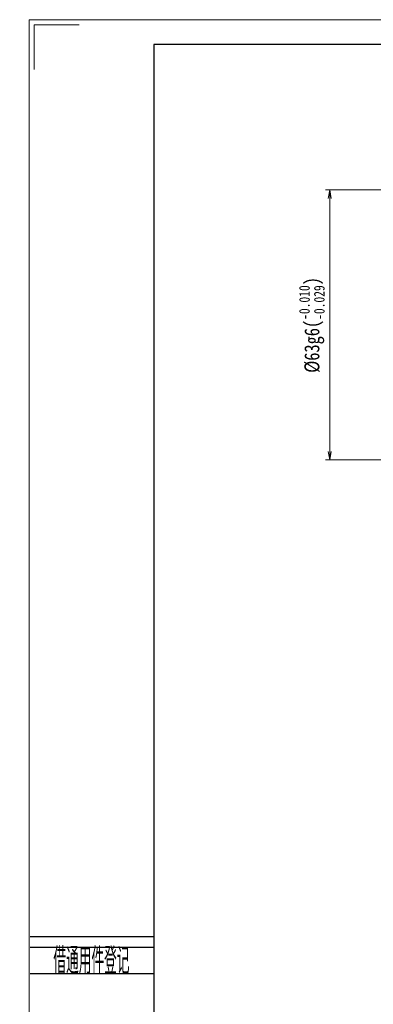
# Model space of a CAD drawing. Header units: millimetres. Extents: x -4 to 498, y -16 to 330.
# Tile 2 of 7: x -4 to 79, y 100 to 330. Entities that reach past the tile are written whole.
import ezdxf
from ezdxf.enums import TextEntityAlignment as Align

# ---------------------------------------------------------------- set-up
doc = ezdxf.new("R2010")
doc.units = ezdxf.units.MM
doc.layers.add('2细线层', color=4, linetype='Continuous')
doc.layers.add('6文字层', color=3, linetype='Continuous')
doc.layers.add('图框_外框线', color=7, linetype='Continuous', lineweight=18)
doc.layers.add('尺寸线层', color=3, linetype='Continuous', lineweight=18)
doc.styles.add('PC_TEXTSTYLE', font='ISOCP.SHX', dxfattribs={"width": 0.707, "bigfont": 'GBCBIG.SHX'})
doc.styles.add('宋体', font='SimSun.ttf', dxfattribs={"width": 0.8})
doc.dimstyles.new('D直径标注φ25', dxfattribs={"dimtxt": 3.5, "dimasz": 2, "dimexe": 1, "dimexo": 3, "dimtad": 1, "dimtoh": 1, "dimdec": 1, "dimdsep": 46, "dimtxsty": '宋体', "dimblk": 'OPEN', "dimcen": 3, "dimclrd": 3, "dimclre": 3, "dimclrt": 130, "dimadec": 0, "dimazin": 0, "dimtm": 1e-09, "dimtfac": 1, "dimtdec": 1, "dimtmove": 0, "dimatfit": 0, "dimldrblk": 'OPEN', "dimfxl": 0, "dimlwd": 13, "dimlwe": 13, "dimarcsym": 0})

# ---------------------------------------------------------------- blocks, each defined once
blk = doc.blocks.new('_Open')
at = {"color": 0, "linetype": 'ByBlock', "lineweight": -2}
for p, q in [((-1, 0.17), (0, 0)), ((-1, -0.17), (0, 0)), ((0, 0), (-1, 0))]:
    blk.add_line(p, q, dxfattribs=at)
blk = doc.blocks.new('*D7')
at = {"layer": 'Defpoints', "color": 0, "transparency": 16777216}
for p in [(68.71, 290.03), (90.01, 290.03), (90.01, 227.03)]:
    blk.add_point(p, dxfattribs=at)
at = {"layer": '尺寸线层', "color": 3, "lineweight": 13, "transparency": 16777216}
for p, q in [((87.01, 290.03), (67.71, 290.03)), ((68.71, 229.03), (68.71, 288.03)), ((87.01, 227.03), (67.71, 227.03))]:
    blk.add_line(p, q, dxfattribs=at)
at = {"layer": '尺寸线层', "color": 3, "lineweight": 13, "transparency": 16777216, "xscale": 2, "yscale": 2, "zscale": 2}
for p, rotation in [((68.71, 290.03), 90), ((68.71, 227.03), 270)]:
    blk.add_blockref('_Open', p, dxfattribs=dict(at, rotation=rotation))
at = {"layer": '尺寸线层', "color": 130, "transparency": 16777216, "insert": (64.54, 258.53), "char_height": 3.5, "attachment_point": 5, "rotation": 90, "style": '宋体', "bg_fill": 3, "box_fill_scale": 1.1, "bg_fill_color": 257, "bg_fill_transparency": 0}
blk.add_mtext('{\\A1;\\A1;%%C63g6({\\H0.707107x;\\S-0.010^ -0.029;})}', dxfattribs=at)

msp = doc.modelspace()

# ---------------------------------------------------------------- linework, layer by layer
at = {"layer": '2细线层'}
for p, q in [((-1.1609, 115.81445), (27.6979, 115.81445)), ((-1.1609, 113.34911), (27.6979, 113.34911)), ((-1.1609, 107.18575), (27.6979, 107.18575))]:
    msp.add_line(p, q, dxfattribs=at)
at = {"layer": '图框_外框线', "color": 3}
msp.add_lwpolyline([(-0.22174, 318.13784), (-0.22174, 328.6077), (10.24813, 328.6077)], dxfattribs=at)

# ---------------------------------------------------------------- texts
at = {"layer": '6文字层', "color": 3, "style": 'PC_TEXTSTYLE', "width": 0.667}
msp.add_text('借通用件登记', height=6.163353, dxfattribs=at).set_placement((13.11201, 110.43086), align=Align.MIDDLE)

# ---------------------------------------------------------------- dimensions: what is measured, and where the dimension line sits
at = {"layer": '尺寸线层'}
dim = msp.add_linear_dim(base=(68.70778, 290.03207), p1=(90.00781, 227.03207), p2=(90.00781, 290.03207), angle=90, text='{\\A1;\\A1;%%C63g6({\\H0.707107x;\\S-0.010^ -0.029;})}', dimstyle='D直径标注φ25', override={"dimgap": 1, "dimpost": 'φ<>', "dimtp": -0.01, "dimtm": 0.029, "dimtdec": 3, "dimtzin": 8}, dxfattribs=at)
dim.commit()
dim.dimension.update_dxf_attribs({"geometry": '*D7', "text_midpoint": (64.54333, 258.53207)})

# ---------------------------------------------------------------- next in the draw order: linework, layer by layer
at = {"layer": '图框_外框线', "color": 3}
msp.add_lwpolyline([(-1.38506, -15.73454), (487.20866, -15.73454), (487.20866, 329.77102), (-1.38506, 329.77102)], close=True, dxfattribs=at)
at = {"layer": '图框_外框线', "color": 3, "lineweight": 25}
msp.add_lwpolyline([(27.6979, -9.91795), (481.39207, -9.91795), (481.39207, 323.95443), (27.6979, 323.95443)], close=True, dxfattribs=at)

doc.saveas('drawing.dxf')
